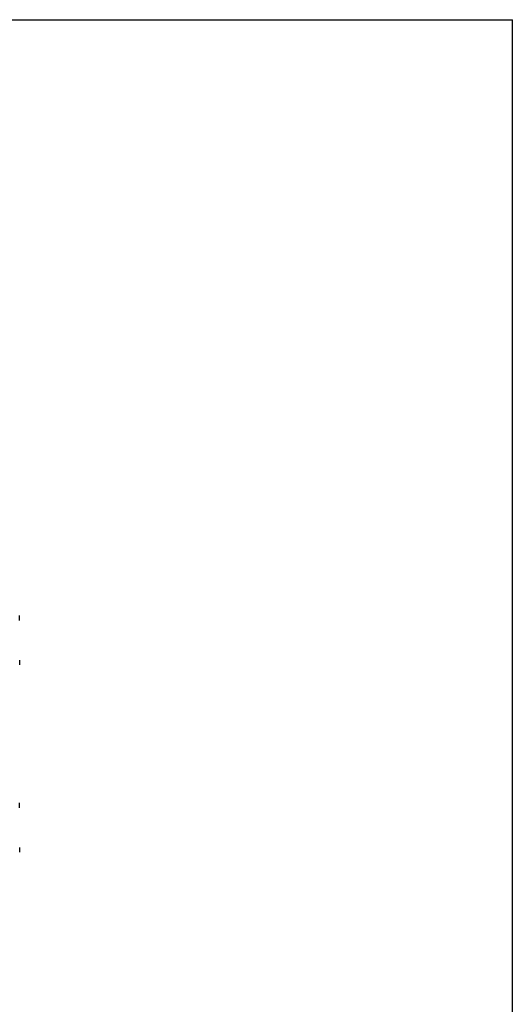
# Model space of a CAD drawing. Header units: millimetres. Extents: x 0 to 1189, y 0 to 841.
# Tile 44 of 44: x 978 to 1189, y 420 to 841. Entities that reach past the tile are written whole.
import ezdxf

# ---------------------------------------------------------------- set-up
doc = ezdxf.new("R2010")
doc.units = ezdxf.units.MM
doc.header["$LTSCALE"] = 65.395
doc.layers.add('CLAMP-RX-SHAPE', color=7, linetype='CONTINUOUS')
doc.layers.add('메뉴얼_220509-FORMAT', color=7, linetype='CONTINUOUS')

msp = doc.modelspace()

# ---------------------------------------------------------------- linework, layer by layer
at = {"layer": 'CLAMP-RX-SHAPE', "color": 7, "linetype": 'Continuous'}
for p, q in [((978.31245, 584.478399), (978.31245, 586.478399)), ((978.31245, 567.478399), (978.31245, 565.478399)), ((978.31245, 504.478399), (978.31245, 506.478399)), ((978.31245, 487.478399), (978.31245, 485.478399))]:
    msp.add_line(p, q, dxfattribs=at)
at = {"layer": '메뉴얼_220509-FORMAT', "color": 7, "linetype": 'Continuous'}
for p in [(0, 841), (1189, 0)]:
    msp.add_line(p, (1189, 841), dxfattribs=at)

doc.saveas('drawing.dxf')
